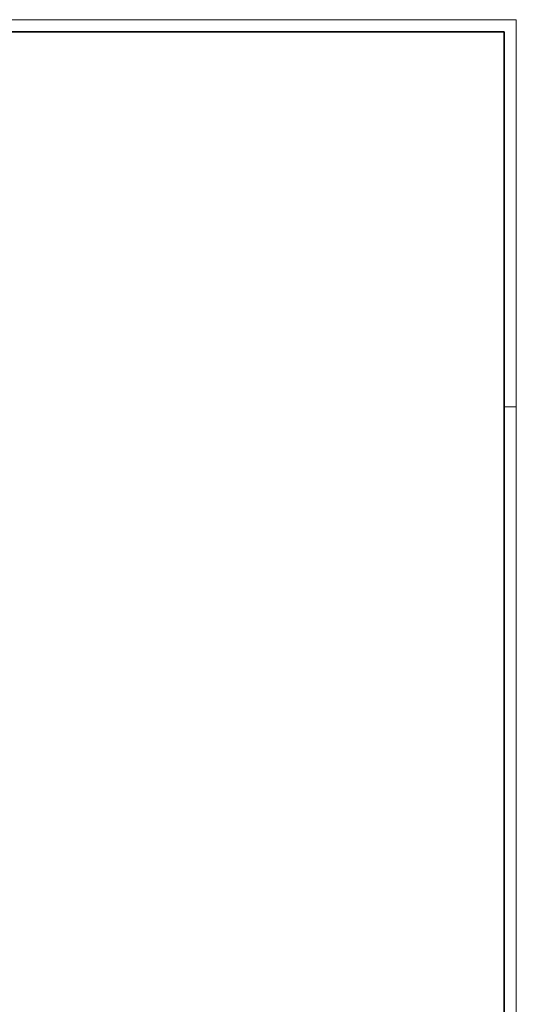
# Model space of a CAD drawing. Extents: x -720 to 300, y 62 to 1112.
# Tile 50 of 50: x 96 to 300, y 708 to 1112. Entities that reach past the tile are written whole.
import ezdxf
from ezdxf.lldxf.tags import DXFTag

# ---------------------------------------------------------------- set-up
doc = ezdxf.new("R2010")
doc.units = 0
doc.layers.add('iwb_Plankopf Rahmen', color=7, linetype='Continuous', lineweight=35)
tags = doc.linetypes.add('grob', pattern=[14, 3, -8, 3]).pattern_tags.tags
tags[8:9] = [DXFTag(74, 4), DXFTag(75, 0), DXFTag(340, '0'), DXFTag(46, 0.0), DXFTag(50, 0.0), DXFTag(44, 0.0), DXFTag(45, 0.0)]
tags[6:7] = [DXFTag(74, 4), DXFTag(75, 0), DXFTag(340, '0'), DXFTag(46, 0.0), DXFTag(50, 0.0), DXFTag(44, 0.0), DXFTag(45, 0.0)]
tags[4:5] = [DXFTag(74, 4), DXFTag(75, 0), DXFTag(340, '0'), DXFTag(46, 0.0), DXFTag(50, 0.0), DXFTag(44, 0.0), DXFTag(45, 0.0)]

msp = doc.modelspace()

# ---------------------------------------------------------------- linework, layer by layer
at = {"layer": 'iwb_Plankopf Rahmen', "color": 8, "linetype": 'grob', "lineweight": 5, "ltscale": 0.13, "true_color": 0x808080}
msp.add_line((300.35, 953.43), (295.35, 953.43), dxfattribs=at)
at = {"layer": 'iwb_Plankopf Rahmen', "color": 8, "lineweight": 13, "ltscale": 0.13, "true_color": 0x808080}
msp.add_lwpolyline([(300.35, 62.43), (-719.65, 62.43), (-719.65, 1112.43), (300.35, 1112.43), (300.35, 62.43)], close=True, dxfattribs=at)
at = {"layer": 'iwb_Plankopf Rahmen', "ltscale": 0.35}
msp.add_lwpolyline([(-699.65, 67.43), (-699.65, 1107.43), (295.35, 1107.43), (295.35, 67.43), (-599.65, 67.43), (-699.65, 67.43)], close=True, dxfattribs=at)

doc.saveas('drawing.dxf')
